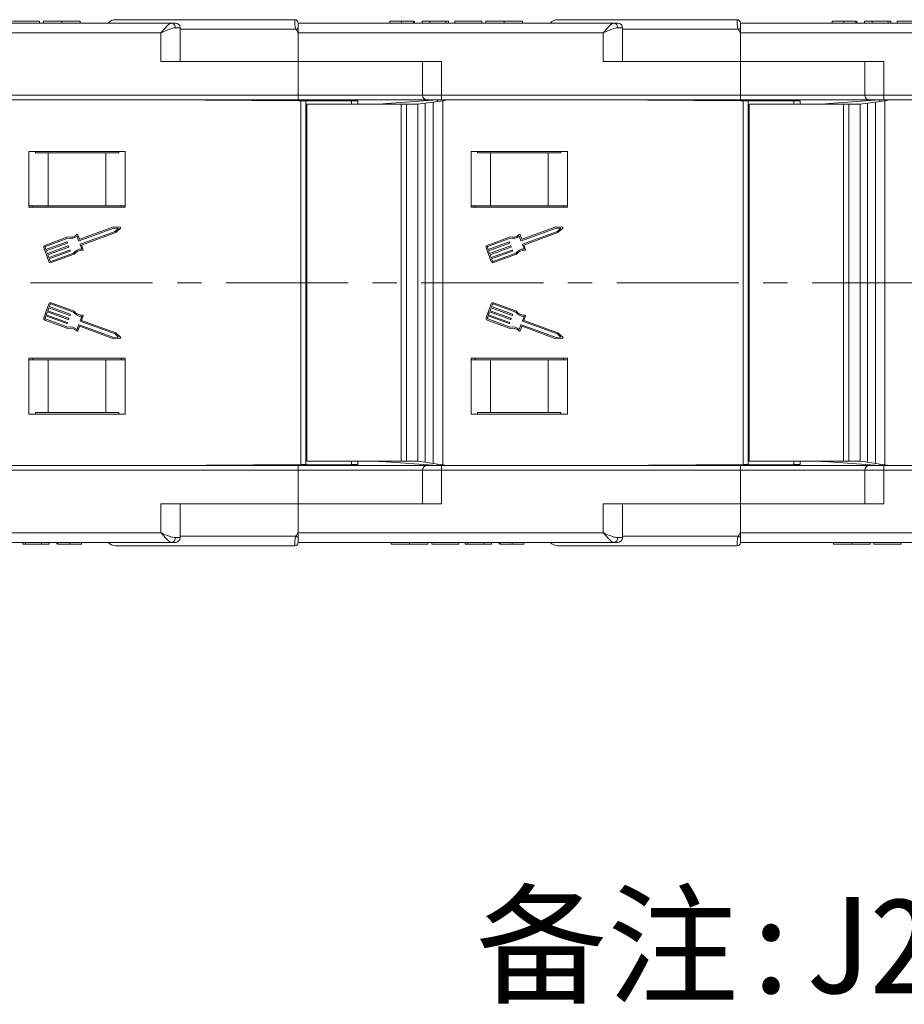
# Model space of a CAD drawing. Header units: millimetres. Extents: x 2517 to 3439, y -761 to -109.
# Tile 16 of 49: x 3181 to 3273, y -636 to -533. Entities that reach past the tile are written whole.
import ezdxf

# ---------------------------------------------------------------- set-up
doc = ezdxf.new("R2010")
doc.units = ezdxf.units.MM
doc.linetypes.add('CENTERX2', pattern=[20.32, 12.7, -2.54, 2.54, -2.54])
doc.styles.add('样式 1', font='仿宋_GB2312.ttf', dxfattribs={"width": 0.8, "height": 6})

msp = doc.modelspace()

# ---------------------------------------------------------------- linework, layer by layer
at = {"color": 7, "linetype": 'Continuous', "lineweight": 15}
for p, q in [((3163.734, -533.771), (3196.584, -533.771)), ((3182.849, -533.571), (3180.029, -533.571)), ((3182.849, -533.571), (3182.849, -533.771)), ((3183.26, -533.571), (3183.26, -533.771)), ((3185.163, -533.571), (3185.163, -533.771)), ((3187.054, -533.571), (3187.054, -533.771)), ((3190.734, -533.421), (3209.384, -533.421)), ((3196.584, -533.771), (3196.966, -533.771)), ((3196.957, -534.271), (3197.466, -534.271)), ((3197.466, -537.771), (3197.466, -534.271)), ((3209.384, -533.421), (3209.384, -533.421)), ((3209.734, -533.771), (3209.734, -534.297)), ((3209.734, -533.771), (3242.584, -533.771)), ((3209.734, -534.297), (3209.734, -534.771)), ((3219.26, -533.571), (3219.26, -533.771)), ((3220.495, -533.571), (3220.495, -533.771)), ((3221.736, -533.571), (3221.736, -533.771)), ((3221.824, -533.571), (3221.824, -533.771)), ((3222.644, -533.571), (3222.644, -533.771)), ((3223.413, -533.571), (3222.644, -533.571)), ((3223.413, -533.571), (3223.413, -533.771)), ((3225.106, -533.571), (3223.413, -533.571)), ((3225.106, -533.571), (3225.106, -533.771)), ((3225.362, -533.571), (3225.106, -533.571)), ((3225.362, -533.571), (3225.362, -533.771)), ((3226.029, -533.571), (3226.029, -533.771)), ((3228.849, -533.571), (3226.029, -533.571)), ((3228.849, -533.571), (3228.849, -533.771)), ((3229.26, -533.571), (3229.26, -533.771)), ((3231.163, -533.571), (3231.163, -533.771)), ((3233.054, -533.571), (3233.054, -533.771)), ((3236.734, -533.421), (3255.384, -533.421)), ((3242.584, -533.771), (3242.966, -533.771)), ((3242.957, -534.271), (3243.466, -534.271)), ((3243.466, -537.771), (3243.466, -534.271)), ((3255.384, -533.421), (3255.384, -533.421)), ((3255.734, -533.771), (3255.734, -534.297)), ((3255.734, -533.771), (3288.584, -533.771)), ((3255.734, -534.297), (3255.734, -534.771)), ((3265.26, -533.571), (3265.26, -533.771)), ((3266.495, -533.571), (3266.495, -533.771)), ((3267.736, -533.571), (3267.736, -533.771)), ((3267.824, -533.571), (3267.824, -533.771)), ((3268.644, -533.571), (3268.644, -533.771)), ((3269.413, -533.571), (3268.644, -533.571)), ((3269.413, -533.571), (3269.413, -533.771)), ((3271.106, -533.571), (3269.413, -533.571)), ((3271.106, -533.571), (3271.106, -533.771)), ((3271.362, -533.571), (3271.106, -533.571)), ((3271.362, -533.571), (3271.362, -533.771)), ((3272.029, -533.571), (3272.029, -533.771)), ((3274.849, -533.571), (3272.029, -533.571)), ((3195.466, -534.771), (3163.734, -534.771)), ((3195.466, -537.771), (3195.466, -534.771)), ((3209.499, -534.421), (3197.466, -534.421)), ((3209.734, -534.771), (3209.734, -537.771)), ((3241.466, -534.771), (3209.734, -534.771)), ((3241.466, -537.771), (3241.466, -534.771)), ((3255.499, -534.421), (3243.466, -534.421)), ((3287.466, -534.771), (3255.734, -534.771)), ((3255.734, -534.771), (3255.734, -537.771)), ((3195.466, -537.771), (3209.734, -537.771)), ((3224.655, -537.771), (3209.734, -537.771)), ((3209.734, -537.771), (3209.734, -541.271)), ((3222.655, -537.771), (3222.655, -541.271)), ((3224.655, -537.771), (3224.655, -541.271)), ((3241.466, -537.771), (3255.734, -537.771)), ((3270.655, -537.771), (3255.734, -537.771)), ((3255.734, -537.771), (3255.734, -541.271)), ((3268.655, -537.771), (3268.655, -541.271)), ((3270.655, -537.771), (3270.655, -541.271)), ((3178.655, -541.271), (3209.734, -541.271)), ((3209.734, -541.271), (3209.734, -541.771)), ((3209.734, -541.271), (3222.655, -541.271)), ((3222.655, -541.271), (3224.655, -541.271)), ((3224.655, -541.271), (3255.734, -541.271)), ((3224.655, -541.271), (3224.655, -541.771)), ((3255.734, -541.271), (3255.734, -541.771)), ((3255.734, -541.271), (3268.655, -541.271)), ((3268.655, -541.271), (3270.655, -541.271)), ((3270.655, -541.271), (3301.734, -541.271)), ((3270.655, -541.271), (3270.655, -541.771)), ((3209.734, -541.771), (3178.655, -541.771)), ((3209.732, -541.841), (3195.234, -541.771)), ((3210.023, -541.868), (3195.234, -541.771)), ((3215.273, -541.868), (3209.732, -541.841)), ((3209.732, -541.866), (3209.732, -541.841)), ((3223.118, -541.771), (3209.734, -541.771)), ((3210.023, -560.771), (3210.023, -541.868)), ((3210.023, -541.868), (3210.523, -541.871)), ((3210.523, -541.871), (3210.523, -560.771)), ((3210.638, -542.221), (3210.638, -560.771)), ((3210.638, -542.221), (3220.439, -542.221)), ((3215.273, -541.868), (3215.931, -541.871)), ((3215.273, -542.221), (3215.273, -541.868)), ((3215.931, -541.871), (3215.931, -542.221)), ((3217.691, -542.221), (3217.967, -542.202)), ((3218.136, -542.191), (3217.967, -542.202)), ((3217.967, -542.202), (3217.967, -542.221)), ((3218.907, -542.138), (3218.136, -542.191)), ((3218.136, -542.221), (3218.136, -542.191)), ((3224.234, -541.771), (3218.907, -542.138)), ((3218.907, -542.138), (3218.907, -542.221)), ((3220.439, -542.221), (3220.439, -560.771)), ((3220.439, -542.221), (3220.999, -542.221)), ((3220.999, -542.221), (3220.999, -560.771)), ((3220.999, -542.221), (3222.168, -542.221)), ((3222.168, -542.221), (3222.955, -542.106)), ((3222.168, -542.221), (3222.168, -560.771)), ((3222.955, -542.106), (3223.777, -541.985)), ((3222.955, -542.106), (3222.955, -560.771)), ((3224.655, -541.771), (3223.155, -541.771)), ((3223.777, -541.985), (3224.762, -541.841)), ((3223.777, -560.771), (3223.777, -541.985)), ((3224.234, -541.918), (3224.234, -541.771)), ((3255.734, -541.771), (3224.655, -541.771)), ((3225.234, -541.771), (3224.762, -541.841)), ((3224.762, -541.841), (3224.762, -560.771)), ((3255.732, -541.841), (3241.234, -541.771)), ((3256.023, -541.868), (3241.234, -541.771)), ((3261.273, -541.868), (3255.732, -541.841)), ((3255.732, -541.866), (3255.732, -541.841)), ((3269.118, -541.771), (3255.734, -541.771)), ((3256.023, -560.771), (3256.023, -541.868)), ((3256.023, -541.868), (3256.523, -541.871)), ((3256.523, -541.871), (3256.523, -560.771)), ((3256.638, -542.221), (3256.638, -560.771)), ((3256.638, -542.221), (3266.439, -542.221)), ((3261.273, -541.868), (3261.931, -541.871)), ((3261.273, -542.221), (3261.273, -541.868)), ((3261.931, -541.871), (3261.931, -542.221)), ((3263.691, -542.221), (3263.967, -542.202)), ((3264.136, -542.191), (3263.967, -542.202)), ((3263.967, -542.202), (3263.967, -542.221)), ((3264.907, -542.138), (3264.136, -542.191)), ((3264.136, -542.221), (3264.136, -542.191)), ((3270.234, -541.771), (3264.907, -542.138)), ((3264.907, -542.138), (3264.907, -542.221)), ((3266.439, -542.221), (3266.439, -560.771)), ((3266.439, -542.221), (3266.999, -542.221)), ((3266.999, -542.221), (3266.999, -560.771)), ((3266.999, -542.221), (3268.168, -542.221)), ((3268.168, -542.221), (3268.955, -542.106)), ((3268.168, -542.221), (3268.168, -560.771)), ((3268.955, -542.106), (3269.777, -541.985)), ((3268.955, -542.106), (3268.955, -560.771)), ((3270.655, -541.771), (3269.155, -541.771)), ((3269.777, -541.985), (3270.762, -541.841)), ((3269.777, -560.771), (3269.777, -541.985)), ((3270.234, -541.918), (3270.234, -541.771)), ((3301.734, -541.771), (3270.655, -541.771)), ((3271.234, -541.771), (3270.762, -541.841)), ((3270.762, -541.841), (3270.762, -560.771)), ((3191.734, -547.121), (3181.734, -547.121)), ((3181.734, -547.121), (3181.734, -552.921)), ((3182.401, -547.271), (3182.401, -547.121)), ((3183.734, -547.271), (3182.401, -547.271)), ((3183.734, -552.771), (3183.734, -547.271)), ((3189.734, -547.271), (3183.734, -547.271)), ((3189.734, -552.771), (3189.734, -547.271)), ((3191.067, -547.271), (3189.734, -547.271)), ((3191.067, -547.121), (3191.067, -547.271)), ((3191.734, -552.921), (3191.734, -547.121)), ((3237.734, -547.121), (3227.734, -547.121)), ((3227.734, -547.121), (3227.734, -552.921)), ((3228.401, -547.271), (3228.401, -547.121)), ((3229.734, -547.271), (3228.401, -547.271)), ((3229.734, -552.771), (3229.734, -547.271)), ((3235.734, -547.271), (3229.734, -547.271)), ((3235.734, -552.771), (3235.734, -547.271)), ((3237.067, -547.271), (3235.734, -547.271)), ((3237.067, -547.121), (3237.067, -547.271)), ((3237.734, -552.921), (3237.734, -547.121)), ((3183.734, -552.771), (3181.734, -552.771)), ((3182.134, -552.771), (3182.134, -552.921)), ((3189.734, -552.771), (3183.734, -552.771)), ((3191.734, -552.771), (3189.734, -552.771)), ((3191.334, -552.771), (3191.334, -552.921)), ((3229.734, -552.771), (3227.734, -552.771)), ((3228.134, -552.771), (3228.134, -552.921)), ((3235.734, -552.771), (3229.734, -552.771)), ((3237.734, -552.771), (3235.734, -552.771)), ((3237.334, -552.771), (3237.334, -552.921)), ((3181.734, -552.921), (3191.734, -552.921)), ((3227.734, -552.921), (3237.734, -552.921)), ((3186.979, -556.221), (3186.821, -555.787)), ((3190.557, -555.084), (3186.944, -556.404)), ((3190.537, -554.955), (3187.02, -556.24)), ((3187.076, -556.764), (3190.688, -555.444)), ((3187.209, -556.851), (3190.756, -555.555)), ((3191.202, -554.99), (3190.537, -554.955)), ((3191.046, -555.109), (3190.557, -555.084)), ((3190.688, -555.444), (3191.046, -555.109)), ((3190.756, -555.555), (3191.243, -555.1)), ((3232.979, -556.221), (3232.821, -555.787)), ((3236.557, -555.084), (3232.944, -556.404)), ((3236.537, -554.955), (3233.02, -556.24)), ((3233.076, -556.764), (3236.688, -555.444)), ((3233.209, -556.851), (3236.756, -555.555)), ((3237.202, -554.99), (3236.537, -554.955)), ((3237.046, -555.109), (3236.557, -555.084)), ((3236.688, -555.444), (3237.046, -555.109)), ((3236.756, -555.555), (3237.243, -555.1)), ((3185.78, -556.014), (3183.402, -556.883)), ((3185.787, -556.147), (3183.446, -557.002)), ((3183.495, -557.324), (3185.669, -556.53)), ((3185.713, -556.65), (3183.539, -557.444)), ((3185.71, -556.549), (3185.732, -556.609)), ((3186.903, -556.385), (3186.734, -555.921)), ((3187.226, -557.268), (3187.057, -556.805)), ((3187.379, -557.315), (3187.209, -556.851)), ((3231.78, -556.014), (3229.402, -556.883)), ((3231.787, -556.147), (3229.446, -557.002)), ((3229.495, -557.324), (3231.669, -556.53)), ((3231.713, -556.65), (3229.539, -557.444)), ((3231.71, -556.549), (3231.732, -556.609)), ((3232.903, -556.385), (3232.734, -555.921)), ((3233.226, -557.268), (3233.057, -556.805)), ((3233.379, -557.315), (3233.209, -556.851)), ((3183.288, -557.128), (3183.814, -558.567)), ((3183.408, -557.084), (3183.495, -557.324)), ((3183.539, -557.444), (3183.649, -557.744)), ((3183.649, -557.744), (3185.822, -556.95)), ((3185.866, -557.07), (3183.693, -557.864)), ((3183.693, -557.864), (3183.802, -558.164)), ((3183.802, -558.164), (3185.976, -557.37)), ((3186.02, -557.489), (3183.846, -558.284)), ((3184.015, -558.562), (3186.356, -557.706)), ((3184.059, -558.681), (3186.437, -557.813)), ((3185.863, -556.969), (3185.885, -557.029)), ((3186.017, -557.389), (3186.039, -557.449)), ((3229.288, -557.128), (3229.814, -558.567)), ((3229.408, -557.084), (3229.495, -557.324)), ((3229.539, -557.444), (3229.649, -557.744)), ((3229.649, -557.744), (3231.822, -556.95)), ((3231.866, -557.07), (3229.693, -557.864)), ((3229.693, -557.864), (3229.802, -558.164)), ((3229.802, -558.164), (3231.976, -557.37)), ((3232.02, -557.489), (3229.846, -558.284)), ((3230.015, -558.562), (3232.356, -557.706)), ((3230.059, -558.681), (3232.437, -557.813)), ((3231.863, -556.969), (3231.885, -557.029)), ((3232.017, -557.389), (3232.039, -557.449)), ((3183.846, -558.284), (3183.934, -558.523)), ((3229.846, -558.284), (3229.934, -558.523)), ((3210.023, -579.675), (3210.023, -560.771)), ((3210.523, -560.771), (3210.523, -579.671)), ((3210.638, -560.771), (3210.638, -579.321)), ((3220.439, -560.771), (3220.439, -579.321)), ((3220.999, -560.771), (3220.999, -579.321)), ((3222.168, -560.771), (3222.168, -579.321)), ((3222.955, -560.771), (3222.955, -579.437)), ((3223.777, -579.558), (3223.777, -560.771)), ((3224.762, -560.771), (3224.762, -579.702)), ((3256.023, -579.675), (3256.023, -560.771)), ((3256.523, -560.771), (3256.523, -579.671)), ((3256.638, -560.771), (3256.638, -579.321)), ((3266.439, -560.771), (3266.439, -579.321)), ((3266.999, -560.771), (3266.999, -579.321)), ((3268.168, -560.771), (3268.168, -579.321)), ((3268.955, -560.771), (3268.955, -579.437)), ((3269.777, -579.558), (3269.777, -560.771)), ((3270.762, -560.771), (3270.762, -579.702)), ((3183.814, -562.976), (3183.288, -564.415)), ((3183.934, -563.019), (3183.846, -563.259)), ((3186.356, -563.837), (3184.015, -562.981)), ((3186.437, -563.73), (3184.059, -562.861)), ((3229.814, -562.976), (3229.288, -564.415)), ((3229.934, -563.019), (3229.846, -563.259)), ((3232.356, -563.837), (3230.015, -562.981)), ((3232.437, -563.73), (3230.059, -562.861)), ((3183.649, -563.799), (3183.539, -564.099)), ((3183.539, -564.099), (3185.713, -564.893)), ((3185.822, -564.593), (3183.649, -563.799)), ((3183.802, -563.379), (3183.693, -563.679)), ((3183.693, -563.679), (3185.866, -564.473)), ((3185.976, -564.173), (3183.802, -563.379)), ((3183.846, -563.259), (3186.02, -564.053)), ((3186.039, -564.094), (3186.017, -564.154)), ((3229.649, -563.799), (3229.539, -564.099)), ((3229.539, -564.099), (3231.713, -564.893)), ((3231.822, -564.593), (3229.649, -563.799)), ((3229.802, -563.379), (3229.693, -563.679)), ((3229.693, -563.679), (3231.866, -564.473)), ((3231.976, -564.173), (3229.802, -563.379)), ((3229.846, -563.259), (3232.02, -564.053)), ((3232.039, -564.094), (3232.017, -564.154)), ((3183.402, -564.66), (3185.78, -565.529)), ((3183.495, -564.219), (3183.408, -564.458)), ((3183.446, -564.54), (3185.787, -565.396)), ((3185.669, -565.013), (3183.495, -564.219)), ((3185.732, -564.934), (3185.71, -564.994)), ((3185.885, -564.514), (3185.863, -564.574)), ((3187.057, -564.738), (3187.226, -564.275)), ((3190.688, -566.099), (3187.076, -564.779)), ((3187.209, -564.692), (3187.379, -564.228)), ((3190.756, -565.988), (3187.209, -564.692)), ((3229.402, -564.66), (3231.78, -565.529)), ((3229.495, -564.219), (3229.408, -564.458)), ((3229.446, -564.54), (3231.787, -565.396)), ((3231.669, -565.013), (3229.495, -564.219)), ((3231.732, -564.934), (3231.71, -564.994)), ((3231.885, -564.514), (3231.863, -564.574)), ((3233.057, -564.738), (3233.226, -564.275)), ((3236.688, -566.099), (3233.076, -564.779)), ((3233.209, -564.692), (3233.379, -564.228)), ((3236.756, -565.988), (3233.209, -564.692)), ((3186.734, -565.621), (3186.903, -565.158)), ((3186.821, -565.756), (3186.979, -565.322)), ((3186.944, -565.139), (3190.557, -566.459)), ((3187.02, -565.303), (3190.537, -566.588)), ((3191.046, -566.434), (3190.688, -566.099)), ((3191.243, -566.443), (3190.756, -565.988)), ((3232.734, -565.621), (3232.903, -565.158)), ((3232.821, -565.756), (3232.979, -565.322)), ((3232.944, -565.139), (3236.557, -566.459)), ((3233.02, -565.303), (3236.537, -566.588)), ((3237.046, -566.434), (3236.688, -566.099)), ((3237.243, -566.443), (3236.756, -565.988)), ((3190.537, -566.588), (3191.202, -566.553)), ((3190.557, -566.459), (3191.046, -566.434)), ((3236.537, -566.588), (3237.202, -566.553)), ((3236.557, -566.459), (3237.046, -566.434)), ((3191.734, -568.621), (3181.734, -568.621)), ((3181.734, -568.621), (3181.734, -574.421)), ((3183.734, -568.771), (3181.734, -568.771)), ((3182.134, -568.621), (3182.134, -568.771)), ((3183.734, -568.771), (3183.734, -574.271)), ((3189.734, -568.771), (3183.734, -568.771)), ((3189.734, -568.771), (3189.734, -574.271)), ((3191.734, -568.771), (3189.734, -568.771)), ((3191.334, -568.621), (3191.334, -568.771)), ((3191.734, -574.421), (3191.734, -568.621)), ((3237.734, -568.621), (3227.734, -568.621)), ((3227.734, -568.621), (3227.734, -574.421)), ((3229.734, -568.771), (3227.734, -568.771)), ((3228.134, -568.621), (3228.134, -568.771)), ((3229.734, -568.771), (3229.734, -574.271)), ((3235.734, -568.771), (3229.734, -568.771)), ((3235.734, -568.771), (3235.734, -574.271)), ((3237.734, -568.771), (3235.734, -568.771)), ((3237.334, -568.621), (3237.334, -568.771)), ((3237.734, -574.421), (3237.734, -568.621)), ((3182.401, -574.271), (3182.401, -574.421)), ((3183.734, -574.271), (3182.401, -574.271)), ((3189.734, -574.271), (3183.734, -574.271)), ((3191.067, -574.271), (3189.734, -574.271)), ((3191.067, -574.421), (3191.067, -574.271)), ((3228.401, -574.271), (3228.401, -574.421)), ((3229.734, -574.271), (3228.401, -574.271)), ((3235.734, -574.271), (3229.734, -574.271)), ((3237.067, -574.271), (3235.734, -574.271)), ((3237.067, -574.421), (3237.067, -574.271)), ((3181.734, -574.421), (3191.734, -574.421)), ((3227.734, -574.421), (3237.734, -574.421)), ((3220.439, -579.321), (3210.638, -579.321)), ((3215.273, -579.675), (3215.273, -579.321)), ((3215.931, -579.321), (3215.931, -579.671)), ((3217.967, -579.34), (3217.691, -579.321)), ((3217.967, -579.321), (3217.967, -579.34)), ((3217.967, -579.34), (3218.136, -579.352)), ((3218.136, -579.352), (3218.136, -579.321)), ((3218.136, -579.352), (3218.907, -579.405)), ((3218.907, -579.321), (3218.907, -579.405)), ((3218.907, -579.405), (3224.234, -579.771)), ((3220.999, -579.321), (3220.439, -579.321)), ((3222.168, -579.321), (3220.999, -579.321)), ((3222.955, -579.437), (3222.168, -579.321)), ((3223.777, -579.558), (3222.955, -579.437)), ((3266.439, -579.321), (3256.638, -579.321)), ((3261.273, -579.675), (3261.273, -579.321)), ((3261.931, -579.321), (3261.931, -579.671)), ((3263.967, -579.34), (3263.691, -579.321)), ((3263.967, -579.321), (3263.967, -579.34)), ((3263.967, -579.34), (3264.136, -579.352)), ((3264.136, -579.352), (3264.136, -579.321)), ((3264.136, -579.352), (3264.907, -579.405)), ((3264.907, -579.321), (3264.907, -579.405)), ((3264.907, -579.405), (3270.234, -579.771)), ((3266.999, -579.321), (3266.439, -579.321)), ((3268.168, -579.321), (3266.999, -579.321)), ((3268.955, -579.437), (3268.168, -579.321)), ((3269.777, -579.558), (3268.955, -579.437)), ((3209.734, -579.771), (3178.655, -579.771)), ((3178.655, -580.271), (3209.734, -580.271)), ((3195.234, -579.771), (3210.023, -579.675)), ((3195.234, -579.771), (3209.732, -579.701)), ((3209.732, -579.701), (3215.273, -579.675)), ((3209.732, -579.701), (3209.732, -579.677)), ((3209.734, -580.271), (3209.734, -579.771)), ((3223.118, -579.771), (3209.734, -579.771)), ((3209.734, -583.771), (3209.734, -580.271)), ((3209.734, -580.271), (3222.655, -580.271)), ((3210.523, -579.671), (3210.023, -579.675)), ((3215.931, -579.671), (3215.273, -579.675)), ((3222.655, -580.271), (3222.655, -583.771)), ((3222.655, -580.271), (3224.655, -580.271)), ((3224.655, -579.771), (3223.155, -579.771)), ((3224.762, -579.702), (3223.777, -579.558)), ((3224.234, -579.771), (3224.234, -579.625)), ((3255.734, -579.771), (3224.655, -579.771)), ((3224.655, -580.271), (3224.655, -579.771)), ((3224.655, -580.271), (3255.734, -580.271)), ((3224.655, -583.771), (3224.655, -580.271)), ((3224.762, -579.702), (3225.234, -579.771)), ((3241.234, -579.771), (3256.023, -579.675)), ((3241.234, -579.771), (3255.732, -579.701)), ((3255.732, -579.701), (3261.273, -579.675)), ((3255.732, -579.701), (3255.732, -579.677)), ((3269.118, -579.771), (3255.734, -579.771)), ((3255.734, -580.271), (3255.734, -579.771)), ((3255.734, -583.771), (3255.734, -580.271)), ((3255.734, -580.271), (3268.655, -580.271)), ((3256.523, -579.671), (3256.023, -579.675)), ((3261.931, -579.671), (3261.273, -579.675)), ((3268.655, -580.271), (3268.655, -583.771)), ((3268.655, -580.271), (3270.655, -580.271)), ((3270.655, -579.771), (3269.155, -579.771)), ((3270.762, -579.702), (3269.777, -579.558)), ((3270.234, -579.771), (3270.234, -579.625)), ((3301.734, -579.771), (3270.655, -579.771)), ((3270.655, -580.271), (3270.655, -579.771)), ((3270.655, -580.271), (3301.734, -580.271)), ((3270.655, -583.771), (3270.655, -580.271)), ((3270.762, -579.702), (3271.234, -579.771)), ((3195.466, -583.771), (3195.466, -586.771)), ((3195.466, -583.771), (3209.734, -583.771)), ((3197.466, -587.271), (3197.466, -583.771)), ((3209.734, -586.771), (3209.734, -583.771)), ((3224.655, -583.771), (3209.734, -583.771)), ((3241.466, -583.771), (3241.466, -586.771)), ((3241.466, -583.771), (3255.734, -583.771)), ((3243.466, -587.271), (3243.466, -583.771)), ((3255.734, -586.771), (3255.734, -583.771)), ((3270.655, -583.771), (3255.734, -583.771)), ((3195.466, -586.771), (3163.734, -586.771)), ((3196.957, -587.271), (3197.466, -587.271)), ((3209.499, -587.121), (3197.466, -587.121)), ((3241.466, -586.771), (3209.734, -586.771)), ((3209.734, -587.246), (3209.734, -586.771)), ((3209.734, -587.771), (3209.734, -587.246)), ((3242.957, -587.271), (3243.466, -587.271)), ((3255.499, -587.121), (3243.466, -587.121)), ((3287.466, -586.771), (3255.734, -586.771)), ((3255.734, -587.246), (3255.734, -586.771)), ((3255.734, -587.771), (3255.734, -587.246)), ((3163.734, -587.771), (3196.584, -587.771)), ((3181.106, -587.971), (3181.106, -587.771)), ((3181.106, -587.971), (3181.362, -587.971)), ((3181.362, -587.971), (3181.362, -587.771)), ((3181.362, -587.971), (3183.054, -587.971)), ((3183.054, -587.971), (3183.054, -587.771)), ((3183.054, -587.971), (3183.824, -587.971)), ((3183.824, -587.971), (3183.824, -587.771)), ((3184.644, -587.971), (3184.644, -587.771)), ((3184.732, -587.971), (3184.732, -587.771)), ((3185.973, -587.971), (3185.973, -587.771)), ((3187.208, -587.971), (3187.208, -587.771)), ((3190.734, -588.121), (3209.384, -588.121)), ((3196.584, -587.771), (3196.966, -587.771)), ((3209.384, -588.121), (3209.384, -588.121)), ((3209.734, -587.771), (3242.584, -587.771)), ((3219.413, -587.971), (3219.413, -587.771)), ((3221.305, -587.971), (3221.305, -587.771)), ((3223.208, -587.971), (3223.208, -587.771)), ((3223.619, -587.971), (3223.619, -587.771)), ((3223.619, -587.971), (3226.439, -587.971)), ((3226.439, -587.971), (3226.439, -587.771)), ((3227.106, -587.971), (3227.106, -587.771)), ((3227.106, -587.971), (3227.362, -587.971)), ((3227.362, -587.971), (3227.362, -587.771)), ((3227.362, -587.971), (3229.054, -587.971)), ((3229.054, -587.971), (3229.054, -587.771)), ((3229.054, -587.971), (3229.824, -587.971)), ((3229.824, -587.971), (3229.824, -587.771)), ((3230.644, -587.971), (3230.644, -587.771)), ((3230.732, -587.971), (3230.732, -587.771)), ((3231.973, -587.971), (3231.973, -587.771)), ((3233.208, -587.971), (3233.208, -587.771)), ((3236.734, -588.121), (3255.384, -588.121)), ((3242.584, -587.771), (3242.966, -587.771)), ((3255.384, -588.121), (3255.384, -588.121)), ((3255.734, -587.771), (3288.584, -587.771)), ((3265.413, -587.971), (3265.413, -587.771)), ((3267.305, -587.971), (3267.305, -587.771)), ((3269.208, -587.971), (3269.208, -587.771)), ((3269.619, -587.971), (3269.619, -587.771)), ((3269.619, -587.971), (3272.439, -587.971)), ((3272.439, -587.971), (3272.439, -587.771))]:
    msp.add_line(p, q, dxfattribs=at)
at = {"color": 1, "linetype": 'CENTERX2', "lineweight": 13}
msp.add_line((3357.158, -560.771), (2806.496, -560.771), dxfattribs=at)
at = {"color": 7, "linetype": 'Continuous', "lineweight": 15}
for centre, radius, start, end in [((3190.734, -534.421), 1, 90, 139.4584), ((3196.51, -534.216), 0.451, 352.91865, 80.4798), ((3196.966, -534.271), 0.5, 0, 90), ((3209.384, -533.771), 0.35, 0.00166, 90.00559), ((3209.384, -533.771), 0.35, 0, 90), ((3230.84, -574.318), 45.245, 117.80537, 118.14247), ((3236.734, -534.421), 1, 90, 139.4584), ((3242.51, -534.216), 0.451, 352.91865, 80.4798), ((3242.966, -534.271), 0.5, 0, 90), ((3255.384, -533.771), 0.35, 0.00166, 90.00559), ((3255.384, -533.771), 0.35, 0, 90), ((3276.84, -574.318), 45.245, 117.80537, 118.14247), ((3223.155, -541.271), 0.5, 180, 270), ((3269.155, -541.271), 0.5, 180, 270), ((3186.038, -555.101), 0.949, 254.2528, 315.58546), ((3186.761, -555.809), 0.0638, 20.07046, 135.58546), ((3191.199, -555.053), 0.0638, 313.09192, 87.049), ((3232.038, -555.101), 0.949, 254.2528, 315.58546), ((3232.761, -555.809), 0.0638, 20.07046, 135.58546), ((3237.199, -555.053), 0.0638, 313.09192, 87.049), ((3183.468, -557.062), 0.192, 110.07046, 200.07046), ((3185.68, -556.56), 0.0319, 20.07046, 110.07046), ((3185.702, -556.62), 0.0319, 290.07046, 20.07046), ((3186.038, -555.101), 1.076, 256.51116, 310.30711), ((3186.933, -556.374), 0.0319, 200.07046, 290.07046), ((3187.009, -556.21), 0.0319, 200.07046, 290.07046), ((3187.087, -556.794), 0.0319, 110.07046, 200.07046), ((3229.468, -557.062), 0.192, 110.07046, 200.07046), ((3231.68, -556.56), 0.0319, 20.07046, 110.07046), ((3231.702, -556.62), 0.0319, 290.07046, 20.07046), ((3232.038, -555.101), 1.076, 256.51116, 310.30711), ((3232.933, -556.374), 0.0319, 200.07046, 290.07046), ((3233.009, -556.21), 0.0319, 200.07046, 290.07046), ((3233.087, -556.794), 0.0319, 110.07046, 200.07046), ((3183.468, -557.062), 0.0638, 110.07046, 200.07046), ((3185.833, -556.98), 0.0319, 20.07046, 110.07046), ((3185.855, -557.04), 0.0319, 290.07046, 20.07046), ((3185.987, -557.4), 0.0319, 20.07046, 110.07046), ((3186.009, -557.459), 0.0319, 290.07046, 20.07046), ((3187.223, -558.345), 1.076, 89.8338, 143.62975), ((3187.223, -558.345), 0.949, 84.55545, 145.88812), ((3187.319, -557.337), 0.0638, 264.55545, 20.07046), ((3229.468, -557.062), 0.0638, 110.07046, 200.07046), ((3231.833, -556.98), 0.0319, 20.07046, 110.07046), ((3231.855, -557.04), 0.0319, 290.07046, 20.07046), ((3231.987, -557.4), 0.0319, 20.07046, 110.07046), ((3232.009, -557.459), 0.0319, 290.07046, 20.07046), ((3233.223, -558.345), 1.076, 89.8338, 143.62975), ((3233.223, -558.345), 0.949, 84.55545, 145.88812), ((3233.319, -557.337), 0.0638, 264.55545, 20.07046), ((3183.994, -558.502), 0.192, 200.07046, 290.07046), ((3183.994, -558.502), 0.0638, 200.07046, 290.07046), ((3229.994, -558.502), 0.192, 200.07046, 290.07046), ((3229.994, -558.502), 0.0638, 200.07046, 290.07046), ((3183.994, -563.041), 0.192, 69.92954, 159.92954), ((3183.994, -563.041), 0.0638, 69.92954, 159.92954), ((3229.994, -563.041), 0.192, 69.92954, 159.92954), ((3229.994, -563.041), 0.0638, 69.92954, 159.92954), ((3186.009, -564.083), 0.0319, 339.92954, 69.92954), ((3187.223, -563.198), 1.076, 216.37025, 270.1662), ((3187.223, -563.198), 0.949, 214.11188, 275.44455), ((3232.009, -564.083), 0.0319, 339.92954, 69.92954), ((3233.223, -563.198), 1.076, 216.37025, 270.1662), ((3233.223, -563.198), 0.949, 214.11188, 275.44455), ((3183.468, -564.48), 0.192, 159.92954, 249.92954), ((3183.468, -564.48), 0.0638, 159.92954, 249.92954), ((3185.68, -564.983), 0.0319, 249.92954, 339.92954), ((3185.702, -564.923), 0.0319, 339.92954, 69.92954), ((3185.833, -564.563), 0.0319, 249.92954, 339.92954), ((3185.855, -564.503), 0.0319, 339.92954, 69.92954), ((3185.987, -564.143), 0.0319, 249.92954, 339.92954), ((3187.087, -564.749), 0.0319, 159.92954, 249.92954), ((3187.319, -564.206), 0.0638, 339.92954, 95.44455), ((3229.468, -564.48), 0.192, 159.92954, 249.92954), ((3229.468, -564.48), 0.0638, 159.92954, 249.92954), ((3231.68, -564.983), 0.0319, 249.92954, 339.92954), ((3231.702, -564.923), 0.0319, 339.92954, 69.92954), ((3231.833, -564.563), 0.0319, 249.92954, 339.92954), ((3231.855, -564.503), 0.0319, 339.92954, 69.92954), ((3231.987, -564.143), 0.0319, 249.92954, 339.92954), ((3233.087, -564.749), 0.0319, 159.92954, 249.92954), ((3233.319, -564.206), 0.0638, 339.92954, 95.44455), ((3186.038, -566.442), 0.949, 44.41454, 105.7472), ((3186.038, -566.442), 1.076, 49.69289, 103.48884), ((3186.761, -565.734), 0.0638, 224.41454, 339.92954), ((3186.933, -565.169), 0.0319, 69.92954, 159.92954), ((3187.009, -565.333), 0.0319, 69.92954, 159.92954), ((3232.038, -566.442), 0.949, 44.41454, 105.7472), ((3232.038, -566.442), 1.076, 49.69289, 103.48884), ((3232.761, -565.734), 0.0638, 224.41454, 339.92954), ((3232.933, -565.169), 0.0319, 69.92954, 159.92954), ((3233.009, -565.333), 0.0319, 69.92954, 159.92954), ((3191.199, -566.49), 0.0638, 272.951, 46.90808), ((3237.199, -566.49), 0.0638, 272.951, 46.90808), ((3223.155, -580.271), 0.5, 90, 180), ((3269.155, -580.271), 0.5, 90, 180), ((3196.51, -587.327), 0.451, 279.5202, 7.08135), ((3196.966, -587.271), 0.5, 270, 0), ((3230.84, -547.225), 45.245, 241.85753, 242.19463), ((3242.51, -587.327), 0.451, 279.5202, 7.08135), ((3242.966, -587.271), 0.5, 270, 0), ((3276.84, -547.225), 45.245, 241.85753, 242.19463), ((3190.734, -587.121), 1, 220.5416, 270), ((3209.384, -587.771), 0.35, 269.99441, 359.99834), ((3209.384, -587.771), 0.35, 270, 0), ((3236.734, -587.121), 1, 220.5416, 270), ((3255.384, -587.771), 0.35, 269.99441, 359.99834), ((3255.384, -587.771), 0.35, 270, 0)]:
    msp.add_arc(centre, radius, start, end, dxfattribs=at)
for points, knots in [([(3185.163, -533.571), (3184.867, -533.571), (3184.276, -533.571), (3183.613, -533.571), (3183.298, -533.571), (3183.272, -533.571), (3183.26, -533.571)], [0, 0, 0, 0, 0.2799425, 0.558704, 0.7790449, 1, 1, 1, 1]), ([(3187.054, -533.571), (3187.035, -533.571), (3186.995, -533.571), (3186.529, -533.571), (3185.858, -533.571), (3185.395, -533.571), (3185.163, -533.571)], [0, 0, 0, 0, 0.280551, 0.5594882, 0.779434, 1, 1, 1, 1]), ([(3196.584, -533.771), (3196.557, -533.775), (3196.5, -533.781), (3196.394, -533.833), (3196.266, -533.924), (3196.15, -534.028), (3195.992, -534.181), (3195.838, -534.347), (3195.672, -534.535), (3195.593, -534.625), (3195.548, -534.677), (3195.521, -534.708), (3195.499, -534.734), (3195.484, -534.751), (3195.476, -534.76), (3195.47, -534.767), (3195.468, -534.769), (3195.466, -534.771)], [0, 0, 0, 0, 0.1010295, 0.2049461, 0.3371683, 0.4742971, 0.5161999, 0.7436507, 0.8530899, 0.914248, 0.9321698, 0.9601369, 0.976545, 0.9861936, 0.994698, 0.9959318, 1, 1, 1, 1]), ([(3195.466, -534.771), (3195.469, -534.77), (3195.48, -534.765), (3195.518, -534.749), (3195.563, -534.729), (3195.821, -534.618), (3196.217, -534.452), (3196.671, -534.297), (3196.878, -534.278), (3196.957, -534.271)], [0, 0, 0, 0, 0.0050875, 0.0203691, 0.0708073, 0.0890863, 0.5003107, 0.809226, 1, 1, 1, 1]), ([(3209.499, -534.421), (3209.487, -534.385), (3209.451, -534.272), (3209.414, -534.062), (3209.39, -533.808), (3209.382, -533.586), (3209.382, -533.446), (3209.383, -533.429), (3209.384, -533.421)], [0, 0, 0, 0, 0.07361036, 0.22528134, 0.41271887, 0.61605406, 0.82678302, 1, 1, 1, 1]), ([(3220.495, -533.571), (3220.3, -533.571), (3219.911, -533.571), (3219.467, -533.571), (3219.283, -533.571), (3219.267, -533.571), (3219.26, -533.571)], [0, 0, 0, 0, 0.2802457, 0.5584161, 0.7788266, 1, 1, 1, 1]), ([(3221.736, -533.571), (3221.674, -533.571), (3221.548, -533.571), (3221.107, -533.571), (3220.727, -533.571), (3220.495, -533.571)], [0, 0, 0, 0, 0.2801216, 0.5603549, 1, 1, 1, 1]), ([(3231.163, -533.571), (3230.867, -533.571), (3230.276, -533.571), (3229.613, -533.571), (3229.298, -533.571), (3229.272, -533.571), (3229.26, -533.571)], [0, 0, 0, 0, 0.2799425, 0.558704, 0.7790449, 1, 1, 1, 1]), ([(3233.054, -533.571), (3233.035, -533.571), (3232.995, -533.571), (3232.529, -533.571), (3231.858, -533.571), (3231.395, -533.571), (3231.163, -533.571)], [0, 0, 0, 0, 0.280551, 0.5594882, 0.779434, 1, 1, 1, 1]), ([(3242.584, -533.771), (3242.557, -533.775), (3242.5, -533.781), (3242.394, -533.833), (3242.266, -533.924), (3242.15, -534.028), (3241.992, -534.181), (3241.838, -534.347), (3241.672, -534.535), (3241.593, -534.625), (3241.548, -534.677), (3241.521, -534.708), (3241.499, -534.734), (3241.484, -534.751), (3241.476, -534.76), (3241.47, -534.767), (3241.468, -534.769), (3241.466, -534.771)], [0, 0, 0, 0, 0.1010295, 0.2049461, 0.3371683, 0.4742971, 0.5161999, 0.7436507, 0.8530899, 0.914248, 0.9321698, 0.9601369, 0.976545, 0.9861936, 0.994698, 0.9959318, 1, 1, 1, 1]), ([(3241.466, -534.771), (3241.469, -534.77), (3241.48, -534.765), (3241.518, -534.749), (3241.563, -534.729), (3241.821, -534.618), (3242.217, -534.452), (3242.671, -534.297), (3242.878, -534.278), (3242.957, -534.271)], [0, 0, 0, 0, 0.0050875, 0.0203691, 0.0708073, 0.0890863, 0.5003107, 0.809226, 1, 1, 1, 1]), ([(3255.499, -534.421), (3255.487, -534.385), (3255.451, -534.272), (3255.414, -534.062), (3255.39, -533.808), (3255.382, -533.586), (3255.382, -533.446), (3255.383, -533.429), (3255.384, -533.421)], [0, 0, 0, 0, 0.07361036, 0.22528134, 0.41271887, 0.61605406, 0.82678302, 1, 1, 1, 1]), ([(3266.495, -533.571), (3266.3, -533.571), (3265.911, -533.571), (3265.467, -533.571), (3265.283, -533.571), (3265.267, -533.571), (3265.26, -533.571)], [0, 0, 0, 0, 0.2802457, 0.5584161, 0.7788266, 1, 1, 1, 1]), ([(3267.736, -533.571), (3267.674, -533.571), (3267.548, -533.571), (3267.107, -533.571), (3266.727, -533.571), (3266.495, -533.571)], [0, 0, 0, 0, 0.2801216, 0.5603549, 1, 1, 1, 1]), ([(3209.734, -534.771), (3209.733, -534.77), (3209.664, -534.677), (3209.579, -534.564), (3209.511, -534.443), (3209.499, -534.421)], [0, 0, 0, 0, 0.0120871, 0.8246302, 1, 1, 1, 1]), ([(3255.734, -534.771), (3255.733, -534.77), (3255.664, -534.677), (3255.579, -534.564), (3255.511, -534.443), (3255.499, -534.421)], [0, 0, 0, 0, 0.0120871, 0.8246302, 1, 1, 1, 1]), ([(3195.466, -586.771), (3195.469, -586.773), (3195.48, -586.777), (3195.518, -586.794), (3195.563, -586.813), (3195.821, -586.925), (3196.217, -587.091), (3196.671, -587.246), (3196.878, -587.264), (3196.957, -587.271)], [0, 0, 0, 0, 0.00508751, 0.02036912, 0.07080725, 0.08908627, 0.50031067, 0.809226, 1, 1, 1, 1]), ([(3196.584, -587.771), (3196.557, -587.768), (3196.5, -587.762), (3196.394, -587.71), (3196.266, -587.619), (3196.15, -587.515), (3195.992, -587.362), (3195.838, -587.196), (3195.672, -587.008), (3195.593, -586.917), (3195.548, -586.866), (3195.521, -586.835), (3195.499, -586.809), (3195.484, -586.792), (3195.476, -586.783), (3195.47, -586.776), (3195.468, -586.773), (3195.466, -586.771)], [0, 0, 0, 0, 0.10102949, 0.20494614, 0.33716829, 0.47429709, 0.5161999, 0.74365074, 0.85308987, 0.91424801, 0.93216977, 0.96013693, 0.97654495, 0.98619361, 0.99469798, 0.99593178, 1, 1, 1, 1]), ([(3209.499, -587.121), (3209.487, -587.158), (3209.451, -587.271), (3209.414, -587.481), (3209.39, -587.734), (3209.382, -587.956), (3209.382, -588.096), (3209.383, -588.114), (3209.384, -588.121)], [0, 0, 0, 0, 0.0736104, 0.2252813, 0.4127189, 0.6160541, 0.826783, 1, 1, 1, 1]), ([(3209.734, -586.771), (3209.733, -586.773), (3209.664, -586.866), (3209.579, -586.979), (3209.511, -587.1), (3209.499, -587.121)], [0, 0, 0, 0, 0.0120871, 0.8246302, 1, 1, 1, 1]), ([(3241.466, -586.771), (3241.469, -586.773), (3241.48, -586.777), (3241.518, -586.794), (3241.563, -586.813), (3241.821, -586.925), (3242.217, -587.091), (3242.671, -587.246), (3242.878, -587.264), (3242.957, -587.271)], [0, 0, 0, 0, 0.00508751, 0.02036912, 0.07080725, 0.08908627, 0.50031067, 0.809226, 1, 1, 1, 1]), ([(3242.584, -587.771), (3242.557, -587.768), (3242.5, -587.762), (3242.394, -587.71), (3242.266, -587.619), (3242.15, -587.515), (3241.992, -587.362), (3241.838, -587.196), (3241.672, -587.008), (3241.593, -586.917), (3241.548, -586.866), (3241.521, -586.835), (3241.499, -586.809), (3241.484, -586.792), (3241.476, -586.783), (3241.47, -586.776), (3241.468, -586.773), (3241.466, -586.771)], [0, 0, 0, 0, 0.10102949, 0.20494614, 0.33716829, 0.47429709, 0.5161999, 0.74365074, 0.85308987, 0.91424801, 0.93216977, 0.96013693, 0.97654495, 0.98619361, 0.99469798, 0.99593178, 1, 1, 1, 1]), ([(3255.499, -587.121), (3255.487, -587.158), (3255.451, -587.271), (3255.414, -587.481), (3255.39, -587.734), (3255.382, -587.956), (3255.382, -588.096), (3255.383, -588.114), (3255.384, -588.121)], [0, 0, 0, 0, 0.0736104, 0.2252813, 0.4127189, 0.6160541, 0.826783, 1, 1, 1, 1]), ([(3255.734, -586.771), (3255.733, -586.773), (3255.664, -586.866), (3255.579, -586.979), (3255.511, -587.1), (3255.499, -587.121)], [0, 0, 0, 0, 0.0120871, 0.8246302, 1, 1, 1, 1]), ([(3184.732, -587.971), (3184.794, -587.971), (3184.92, -587.971), (3185.361, -587.971), (3185.741, -587.971), (3185.973, -587.971)], [0, 0, 0, 0, 0.28012164, 0.5603549, 1, 1, 1, 1]), ([(3185.973, -587.971), (3186.168, -587.971), (3186.557, -587.971), (3187.001, -587.971), (3187.185, -587.971), (3187.201, -587.971), (3187.208, -587.971)], [0, 0, 0, 0, 0.2802457, 0.5584161, 0.7788266, 1, 1, 1, 1]), ([(3219.413, -587.971), (3219.433, -587.971), (3219.472, -587.971), (3219.939, -587.971), (3220.61, -587.971), (3221.073, -587.971), (3221.305, -587.971)], [0, 0, 0, 0, 0.280551, 0.5594882, 0.779434, 1, 1, 1, 1]), ([(3221.305, -587.971), (3221.601, -587.971), (3222.192, -587.971), (3222.854, -587.971), (3223.17, -587.971), (3223.196, -587.971), (3223.208, -587.971)], [0, 0, 0, 0, 0.2799425, 0.558704, 0.7790449, 1, 1, 1, 1]), ([(3230.732, -587.971), (3230.794, -587.971), (3230.92, -587.971), (3231.361, -587.971), (3231.741, -587.971), (3231.973, -587.971)], [0, 0, 0, 0, 0.28012164, 0.5603549, 1, 1, 1, 1]), ([(3231.973, -587.971), (3232.168, -587.971), (3232.557, -587.971), (3233.001, -587.971), (3233.185, -587.971), (3233.201, -587.971), (3233.208, -587.971)], [0, 0, 0, 0, 0.2802457, 0.5584161, 0.7788266, 1, 1, 1, 1]), ([(3265.413, -587.971), (3265.433, -587.971), (3265.472, -587.971), (3265.939, -587.971), (3266.61, -587.971), (3267.073, -587.971), (3267.305, -587.971)], [0, 0, 0, 0, 0.280551, 0.5594882, 0.779434, 1, 1, 1, 1]), ([(3267.305, -587.971), (3267.601, -587.971), (3268.192, -587.971), (3268.854, -587.971), (3269.17, -587.971), (3269.196, -587.971), (3269.208, -587.971)], [0, 0, 0, 0, 0.2799425, 0.558704, 0.7790449, 1, 1, 1, 1])]:
    msp.add_open_spline(points, degree=3, knots=knots, dxfattribs=at)

# ---------------------------------------------------------------- texts
at = {"color": 5, "lineweight": 9, "insert": (3148.951, -624.653), "char_height": 10, "attachment_point": 1, "style": '样式 1'}
msp.add_mtext_dynamic_manual_height_columns('{\\W5.8268;\\C7;  \\W1;备注:J25F.1.38S可选装斜接头。}', width=351.47686, gutter_width=30, heights=[0], dxfattribs=at)

doc.saveas('drawing.dxf')
